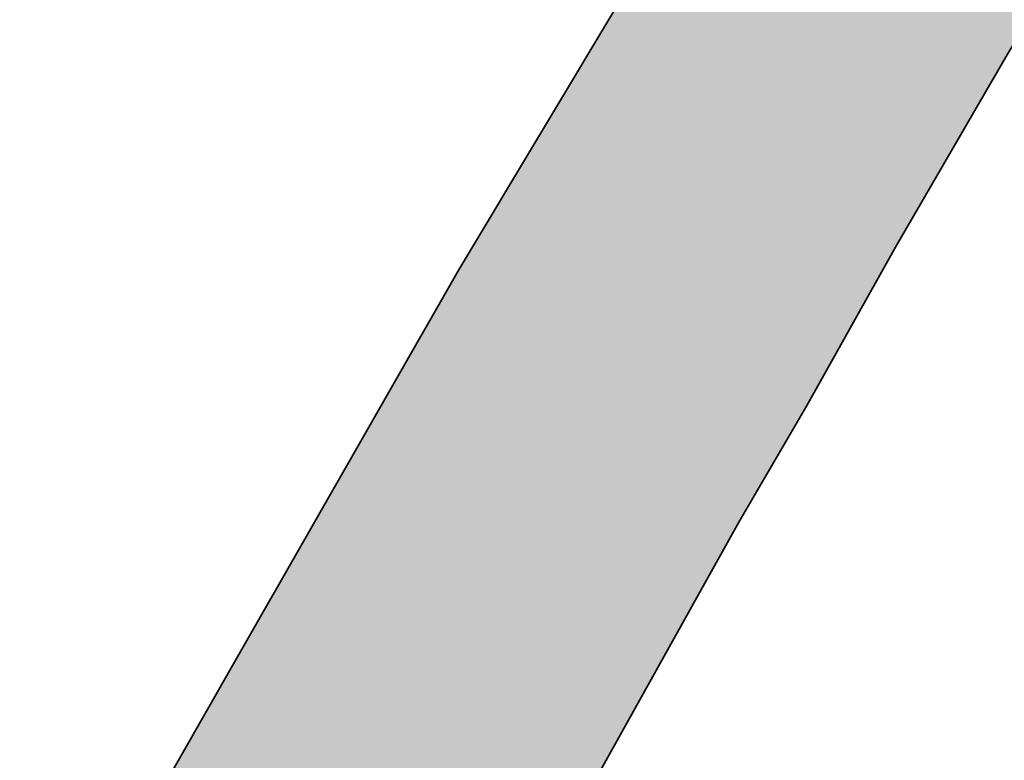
# Model space of a CAD drawing. Header units: metres. Extents: x 202053 to 211294, y 396303 to 397866.
# Tile 19 of 256: x 202466 to 202530, y 397156 to 397204. Entities that reach past the tile are written whole.
import ezdxf

# ---------------------------------------------------------------- set-up
doc = ezdxf.new("R2010")
doc.units = ezdxf.units.M
doc.layers.add('N-WA-GR-BOS-V', color=45, linetype='Continuous', lineweight=18)
doc.layers.add('N-WA-GW-DIJK_TEEN_BUITEN-G', color=90, linetype='Continuous', lineweight=35)

msp = doc.modelspace()

# ---------------------------------------------------------------- hatches: boundary and pattern name
at = {"layer": 'N-WA-GR-BOS-V'}
msp.add_hatch(color=256, dxfattribs=at).paths.add_polyline_path([(202426.5636, 396791.1606), (202387.209, 396812.618), (202361.743, 396826.503), (202335.445, 396841.022), (202328.787, 396844.994), (202323.839, 396848.149), (202322.233, 396849.32), (202320.558, 396852.135), (202319.342, 396855.177), (202319.342, 396859.771), (202320.487, 396864.292), (202324.143, 396871.159), (202348.177, 396913.937), (202361.423, 396939.02), (202367.208, 396949.496), (202374.71, 396963.72), (202377.449, 396968.913), (202377.449, 396971.87), (202375.7106, 396975.665), (202375.202, 396984.833), (202386.299, 397002.316), (202399.056, 397024.309), (202403.8, 397033.088), (202419.793, 397059.386), (202427.993, 397073.31), (202436.096, 397087.216), (202449.644, 397110.815), (202463.888, 397134.201), (202479.939, 397162.29), (202494.507, 397187.76), (202505.258, 397205.715), (202511.535, 397216.08), (202514.407, 397220.711), (202535.122, 397212.948), (202534.333, 397210.023), (202532.914, 397206.967), (202531.701, 397204.357), (202530.098, 397201.708), (202522.831, 397189.181), (202517.054, 397178.867), (202512.669, 397171.332), (202503.409, 397154.729), (202495.699, 397140.906), (202491.197, 397132.834), (202462.896, 397080.124), (202459.562, 397073.87), (202455.736, 397066.058), (202451.538, 397057.935), (202436.229, 397030.563), (202421.396, 397003.2), (202411.839, 396986.258), (202406.875, 396977.423), (202395.622, 396959.022), (202373.853, 396922.244), (202356.851, 396891.565), (202344.106, 396870.197), (202342.477, 396867.191), (202340.959, 396864.391), (202339.937, 396861.098), (202340.294, 396858.978), (202341.698, 396857.027), (202344.035, 396854.959), (202346.248, 396853.508), (202349.339, 396851.67), (202367.984, 396841.186), (202433.9168, 396804.647)])

# ---------------------------------------------------------------- linework, layer by layer
at = {"layer": 'N-WA-GW-DIJK_TEEN_BUITEN-G', "flags": 128}
msp.add_lwpolyline([(202463.888, 397134.201), (202479.939, 397162.29), (202494.507, 397187.76), (202505.258, 397205.715), (202511.535, 397216.08), (202514.407, 397220.711), (202535.122, 397212.948), (202534.333, 397210.023), (202532.914, 397206.967), (202531.701, 397204.357), (202530.098, 397201.708), (202522.831, 397189.181), (202517.054, 397178.867), (202512.669, 397171.332), (202503.409, 397154.729), (202495.699, 397140.906), (202491.197, 397132.834), (202462.896, 397080.124)], dxfattribs=at)

doc.saveas('drawing.dxf')
